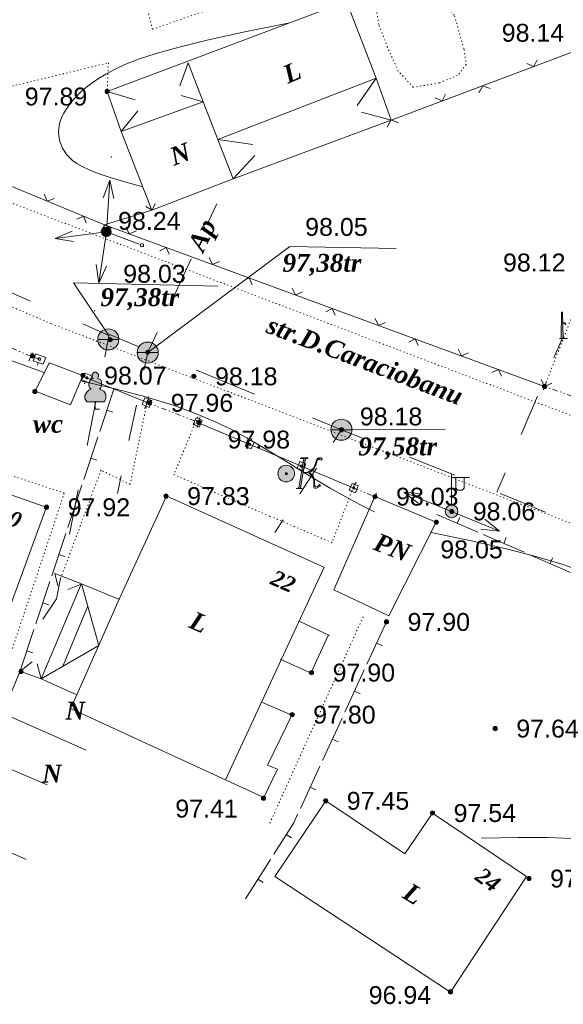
# Model space of a CAD drawing. Header units: millimetres. Extents: x 9396 to 25236, y 15106 to 31102.
# Tile 67 of 256: x 10696 to 10747, y 16196 to 16289. Entities that reach past the tile are written whole.
import ezdxf
from ezdxf.enums import TextEntityAlignment as Align

# ---------------------------------------------------------------- set-up
doc = ezdxf.new("R2010")
doc.units = ezdxf.units.MM
for name, pattern in [('DIVIDE', [1.25, 0.5, -0.25, 0, -0.25, 0, -0.25]), ('DOT', [0.25, 0, -0.25]), ('HIDDEN', [0.375, 0.25, -0.125])]:
    doc.linetypes.add(name, pattern=pattern)
for name, color, linetype, lineweight, true_color in [('1001010', 7, 'Continuous', 9, 0x000000), ('10010110', 7, 'Continuous', 20, 0xa25100), ('1060000', 7, 'Continuous', 9, 0x000000), ('1070000', 7, 'DOT', 9, 0x000000), ('2030003', 7, 'Continuous', 9, 0x000000), ('2030012', 7, 'Continuous', 9, 0x000000), ('21100200', 7, 'HIDDEN', 0, 0x800080), ('3000105', 7, 'DIVIDE', 9, 0x000000), ('3000130', 7, 'Continuous', 9, 0x000000), ('3000220', 7, 'Continuous', 9, 0x000000), ('3000260', 7, 'Continuous', 9, 0x000000), ('4000210', 7, 'Continuous', 9, 0x000000), ('5010210', 7, 'Continuous', 20, 0x008000), ('5010410', 7, 'Continuous', 9, 0x000000), ('5010420', 7, 'Continuous', 9, 0x000000), ('5010530', 7, 'Continuous', 9, 0x000000), ('6011210', 1, 'Continuous', 9, 0xff0000), ('9010110', 7, 'Continuous', 9, 0x000000)]:
    doc.layers.add(name, color=color, linetype=linetype, lineweight=lineweight, true_color=true_color)
doc.styles.add('10', font='timesbi.ttf', dxfattribs={"height": 0.001481})
doc.styles.add('12', font='timesbi.ttf', dxfattribs={"height": 0.001693})
doc.styles.add('2', font='timesbi.ttf', dxfattribs={"height": 0.001693})
doc.styles.add('3', font='timesbi.ttf', dxfattribs={"height": 0.001693})
doc.styles.add('9', font='timesbi.ttf', dxfattribs={"height": 0.001693})
doc.styles.add('F2', font='arial.ttf', dxfattribs={"height": 0.001693})

# ---------------------------------------------------------------- blocks, each defined once
blk = doc.blocks.new('SYMBOL21100200')
at = {"true_color": 0x800080}
h = blk.add_hatch(color=216, dxfattribs=at)
edge = h.paths.add_edge_path()
edge.add_arc((0, 0), 0.1, 0, 360)
at = {"color": 216, "linetype": 'Continuous', "lineweight": 0, "true_color": 0x800080}
blk.add_circle((0, 0), 0.1, dxfattribs=at)
blk = doc.blocks.new('SYMBOL4000210')
at = {"true_color": 0xffffff}
blk.add_hatch(color=7, dxfattribs=at).paths.add_polyline_path([(0.05, 1.75), (-0.05, 1.75), (-0.15, 1.65), (-0.15, 1.55), (-0.1, 1.45), (-0.15, 1.45), (-0.25, 1.35), (-0.3, 1.25), (-0.3, 1.1), (-0.25, 1), (-0.2, 0.95), (-0.3, 0.9), (-0.35, 0.85), (-0.4, 0.8), (-0.5, 0.65), (-0.5, 0.5), (-0.4, 0.35), (-0.3, 0.35), (-0.1, 0.35), (0, 0.35), (0.15, 0.35), (0.4, 0.35), (0.45, 0.4), (0.5, 0.5), (0.5, 0.7), (0.4, 0.85), (0.2, 0.95), (0.25, 1), (0.3, 1.1), (0.3, 1.3), (0.25, 1.4), (0.1, 1.45), (0.15, 1.55), (0.15, 1.65)])
at = {"color": 18, "linetype": 'Continuous', "lineweight": 0, "true_color": 0x000000, "flags": 128}
blk.add_lwpolyline([(0.05, 1.75), (-0.05, 1.75), (-0.15, 1.65), (-0.15, 1.55), (-0.1, 1.45), (-0.15, 1.45), (-0.25, 1.35), (-0.3, 1.25), (-0.3, 1.1), (-0.25, 1), (-0.2, 0.95), (-0.3, 0.9), (-0.35, 0.85), (-0.4, 0.8), (-0.5, 0.65), (-0.5, 0.5), (-0.4, 0.35), (-0.3, 0.35), (-0.1, 0.35), (0, 0.35), (0.15, 0.35), (0.4, 0.35), (0.45, 0.4), (0.5, 0.5), (0.5, 0.7), (0.4, 0.85), (0.2, 0.95), (0.25, 1), (0.3, 1.1), (0.3, 1.3), (0.25, 1.4), (0.1, 1.45), (0.15, 1.55), (0.15, 1.65), (0.05, 1.75)], close=True, dxfattribs=at)
blk.add_lwpolyline([(0, 0.35), (0, 0), (0.2, 0)], dxfattribs=at)
blk = doc.blocks.new('SYMBOL5010410')
at = {"true_color": 0xffffff}
for points in [[(0.6715, 0.711), (0.8295, 0.711), (0.5925, -0.6715), (0.474, -0.711), (0.7505, -0.711), (0.6715, -0.6715), (0.9085, 0.711), (1.027, 0.711), (1.027, 0.7505), (0.711, 0.7505)], [(1, 0.05), (1.15, 0.15), (1.3035, 0.2765), (1.3825, 0.474), (1.4615, 0.711), (1.5405, 0.7505), (1.659, 0.7505), (1.6985, 0.6715), (1.659, 0.632), (1.58, 0.6715), (1.5405, 0.711), (1.4615, 0.632), (1.422, 0.4345), (1.264, 0.158), (1.106, 0.0395), (1.264, -0.079), (1.343, -0.316), (1.343, -0.553), (1.3825, -0.632), (1.501, -0.5925), (1.58, -0.5135), (1.6195, -0.5925), (1.4615, -0.6715), (1.3825, -0.711), (1.3035, -0.6715), (1.3035, -0.553), (1.3035, -0.316), (1.2245, -0.1185), (1.106, 0)], [(-0.0395, -0.0395), (0.0395, -0.0395), (0.0395, 0.0395), (-0.0395, 0.0395)]]:
    blk.add_hatch(color=7, dxfattribs=at).paths.add_polyline_path(points)
h = blk.add_hatch(color=7, dxfattribs=at)
edge = h.paths.add_edge_path()
edge.add_arc((0, 0), 0.395, 0, 360)
at = {"color": 18, "linetype": 'Continuous', "lineweight": 0, "true_color": 0x000000, "flags": 128}
for points in [[(0.6715, 0.711), (0.8295, 0.711), (0.5925, -0.6715), (0.474, -0.711), (0.7505, -0.711), (0.6715, -0.6715), (0.9085, 0.711), (1.027, 0.711), (1.027, 0.7505), (0.711, 0.7505), (0.6715, 0.711)], [(1, 0.05), (1, 0.05), (1.15, 0.15), (1.3035, 0.2765), (1.3825, 0.474), (1.4615, 0.711), (1.5405, 0.7505), (1.659, 0.7505), (1.6985, 0.6715), (1.659, 0.632), (1.58, 0.6715), (1.5405, 0.711), (1.4615, 0.632), (1.422, 0.4345), (1.264, 0.158), (1.106, 0.0395), (1.264, -0.079), (1.343, -0.316), (1.343, -0.553), (1.3825, -0.632), (1.501, -0.5925), (1.58, -0.5135), (1.6195, -0.5925), (1.4615, -0.6715), (1.3825, -0.711), (1.3035, -0.6715), (1.3035, -0.553), (1.3035, -0.316), (1.2245, -0.1185), (1.106, 0), (1, 0.05)], [(-0.0395, -0.0395), (0.0395, -0.0395), (0.0395, 0.0395), (-0.0395, 0.0395)]]:
    blk.add_lwpolyline(points, close=True, dxfattribs=at)
blk.add_lwpolyline([(1, 0.05), (0.8, 0.05)], dxfattribs=at)
at = {"color": 3, "linetype": 'Continuous', "lineweight": 0, "true_color": 0x00ea00}
blk.add_circle((0, 0), 0.395, dxfattribs=at)
blk = doc.blocks.new('SYMBOL5010420')
at = {"true_color": 0xffffff}
h = blk.add_hatch(color=7, dxfattribs=at)
edge = h.paths.add_edge_path()
edge.add_arc((0, 0), 0.5, 0, 360)
at = {"color": 18, "linetype": 'Continuous', "lineweight": 9, "true_color": 0x000000, "flags": 128}
blk.add_lwpolyline([(-0.5, 0), (0.5, 0)], dxfattribs=at)
at = {"color": 18, "linetype": 'Continuous', "lineweight": 9, "true_color": 0x000000}
blk.add_circle((0, 0), 0.5, dxfattribs=at)
blk = doc.blocks.new('SYMBOL5010530')
at = {"true_color": 0x000000}
for points in [[(-0.05, 0), (-0.025, 1.25), (0.025, 1.25), (0.05, 0)], [(0.025, 0.75), (0.15, 0.75), (0.175, 0.675), (0.15, 0.675), (0.125, 0.725), (0.025, 0.725)]]:
    blk.add_hatch(color=18, dxfattribs=at).paths.add_polyline_path(points)
at = {"color": 18, "linetype": 'Continuous', "lineweight": 0, "true_color": 0x000000, "flags": 128}
for points in [[(-0.05, 0), (-0.025, 1.25), (0.025, 1.25), (0.05, 0), (-0.05, 0)], [(0.025, 0.75), (0.15, 0.75), (0.175, 0.675), (0.15, 0.675), (0.125, 0.725), (0.025, 0.725), (0.025, 0.75)]]:
    blk.add_lwpolyline(points, close=True, dxfattribs=at)
blk.add_lwpolyline([(-0.125, 0), (0.25, 0)], dxfattribs=at)
blk = doc.blocks.new('SYMBOL2030012')
at = {"true_color": 0xffffff}
h = blk.add_hatch(color=7, dxfattribs=at)
edge = h.paths.add_edge_path()
edge.add_arc((0, 0), 0.225, 0, 360)
at = {"true_color": 0x000000}
h = blk.add_hatch(color=18, dxfattribs=at)
edge = h.paths.add_edge_path()
edge.add_arc((0, 0), 0.05, 0, 360)
at = {"color": 18, "linetype": 'Continuous', "lineweight": 0, "true_color": 0x000000}
for radius in [0.225, 0.05]:
    blk.add_circle((0, 0), radius, dxfattribs=at)
blk = doc.blocks.new('SYMBOL2030003')
at = {"true_color": 0xffffff}
h = blk.add_hatch(color=7, dxfattribs=at)
edge = h.paths.add_edge_path()
edge.add_arc((0, 0), 0.3, 0, 360)
at = {"true_color": 0x000000}
h = blk.add_hatch(color=18, dxfattribs=at)
edge = h.paths.add_edge_path()
edge.add_arc((0, 0), 0.1, 0, 360)
at = {"color": 18, "linetype": 'Continuous', "lineweight": 0, "true_color": 0x000000, "flags": 128}
for points in [[(0, 0.3), (0, 1.75)], [(0, 1.6), (0.85, 1.6)], [(0.2, 1.6), (0.2, 1.1), (0.3, 1), (0.5, 1), (0.6, 1.1), (0.6, 1.6)]]:
    blk.add_lwpolyline(points, dxfattribs=at)
at = {"color": 18, "linetype": 'Continuous', "lineweight": 0, "true_color": 0x000000}
for radius in [0.3, 0.1]:
    blk.add_circle((0, 0), radius, dxfattribs=at)

msp = doc.modelspace()

# ---------------------------------------------------------------- linework, layer by layer
at = {"layer": '1001010', "color": 253}
for p, q in [((10726.925, 16291.102), (10704.258, 16282.568)), ((10711.942, 16285.299), (10711.135, 16283.112)), ((10729.742, 16283.826), (10727.936, 16281.24)), ((10729.742, 16283.826), (10731.154, 16279.872)), ((10704.258, 16282.568), (10706.902, 16281.789)), ((10713.369, 16281.585), (10711.267, 16282.186)), ((10705.598, 16278.799), (10707.166, 16280.731)), ((10713.369, 16281.585), (10714.759, 16278.023)), ((10731.154, 16279.872), (10728.346, 16280.625)), ((10705.598, 16278.799), (10708.486, 16271.338)), ((10714.759, 16278.023), (10716.203, 16274.296)), ((10714.759, 16278.023), (10718.053, 16277.554)), ((10716.203, 16274.296), (10718.258, 16276.53)), ((10709.88, 16244.261), (10705.414, 16234.494)), ((10724.775, 16237.518), (10709.856, 16244.279)), ((10729.629, 16244.203), (10735.438, 16241.789)), ((10701.827, 16235.933), (10699.29, 16236.921)), ((10699.29, 16236.921), (10699.602, 16235.765)), ((10724.807, 16237.519), (10715.48, 16217.383)), ((10701.801, 16235.911), (10700.535, 16235.409)), ((10705.415, 16234.467), (10701.827, 16235.933)), ((10700.091, 16228.205), (10702.403, 16233.764)), ((10725.324, 16231.054), (10722.434, 16232.396)), ((10725.191, 16231.054), (10723.597, 16227.536)), ((10696.015, 16227.662), (10697.156, 16228.561)), ((10723.597, 16227.47), (10720.644, 16228.82)), ((10698.001, 16226.96), (10697.645, 16228.383)), ((10721.815, 16223.486), (10718.988, 16224.709)), ((10693.631, 16219.033), (10698.579, 16216.91)), ((10690.908, 16212.33), (10696.578, 16209.839)), ((10720.158, 16208.234), (10736.775, 16197.278))]:
    msp.add_line(p, q, dxfattribs=at)
for points in [[(10726.925, 16291.102, 0), (10729.742, 16283.826, 0), (10714.759, 16278.023, 0)], [(10711.942, 16285.299, 0), (10713.369, 16281.585, 0), (10705.598, 16278.799, 0), (10704.258, 16282.568, 0)], [(10708.486, 16271.338, 0), (10716.203, 16274.296, 0), (10731.154, 16279.872, 0)], [(10697.426, 16254.209, 0), (10698.756, 16256.893, 0), (10701.972, 16255.668, 0)], [(10701.972, 16255.668, 0), (10700.78, 16252.9, 0), (10697.426, 16254.209, 0)], [(10698.567, 16243.188, 0), (10684.976, 16247.904, 0), (10682.043, 16239.644, 0), (10682.043, 16239.644, 0)], [(10735.438, 16241.789, 0), (10730.946, 16232.9, 0), (10725.747, 16235.37, 0), (10729.629, 16244.203, 0)], [(10698.477, 16243.143, 0), (10693.955, 16230.903, 0), (10688.164, 16232.867, 0), (10684.087, 16234.143, 0), (10685.505, 16238.393, 0), (10681.953, 16239.598, 0)], [(10701.801, 16235.911, 0), (10698.001, 16226.96, 0), (10696.088, 16227.645, 0)], [(10701.827, 16235.933, 0), (10703.471, 16230.117, 0), (10698.001, 16226.96, 0)], [(10705.414, 16234.494, 0), (10701.38, 16225.448, 0), (10698.001, 16226.96, 0)], [(10696.015, 16227.662, 0), (10694.362, 16223.703, 0), (10702.27, 16220.201, 0)], [(10721.815, 16223.618, 0), (10719.443, 16218.781, 0), (10720.383, 16218.403, 0), (10719.092, 16215.712, 0), (10700.795, 16224.147, 0), (10701.38, 16225.448, 0)], [(10736.775, 16197.278, 0), (10743.979, 16208.234, 0), (10735.088, 16214.224, 0), (10732.459, 16210.363, 0), (10724.985, 16215.388, 0), (10720.158, 16208.234, 0)]]:
    msp.add_polyline3d(points, dxfattribs=at)
at = {"layer": '10010110'}
for points in [[(10721.552, 16289.079, 65.648), (10717.31, 16288.223, 46.042), (10713.856, 16287.462, 35.396), (10711.092, 16286.784, 32.12), (10708.917, 16286.177, 34.619), (10707.233, 16285.63, 41.302), (10705.941, 16285.131, 50.575), (10704.942, 16284.667, 60.846), (10704.137, 16284.226, 70.523), (10703.441, 16283.8, 78.292), (10702.833, 16283.387, 83.961), (10702.303, 16282.985, 87.617), (10701.845, 16282.596, 89.346), (10701.45, 16282.219, 89.236), (10701.11, 16281.856, 87.374), (10700.818, 16281.505, 83.846), (10700.566, 16281.168, 78.74), (10700.347, 16280.843, 72.191), (10700.16, 16280.53, 64.521), (10700.003, 16280.225, 56.103), (10699.876, 16279.927, 47.307), (10699.779, 16279.632, 38.505), (10699.71, 16279.339, 30.068), (10699.669, 16279.046, 22.367), (10699.656, 16278.75, 15.774), (10699.669, 16278.448, 10.575), (10699.712, 16278.144, 6.712), (10699.785, 16277.837, 4.043), (10699.89, 16277.53, 2.427), (10700.031, 16277.224, 1.721), (10700.208, 16276.921, 1.783), (10700.424, 16276.623, 2.471), (10700.68, 16276.331, 3.643), (10700.985, 16276.046, 5.129), (10701.373, 16275.759, 6.659), (10701.882, 16275.464, 7.933), (10702.552, 16275.15, 8.651), (10703.423, 16274.81, 8.516), (10704.534, 16274.434, 7.228), (10705.924, 16274.014, 4.489), (10707.633, 16273.541, 0)], [(10698.289, 16255.95, 0), (10693.452, 16257.699, 22.732)], [(10729.592, 16242.76, 0), (10728.135, 16243.489, 0.053), (10726.733, 16244.242, 0.425), (10725.375, 16245.015, 1.436), (10724.049, 16245.802, 3.403), (10722.743, 16246.599, 6.647), (10721.447, 16247.4, 11.486), (10720.147, 16248.199, 18.24), (10718.833, 16248.993, 27.227), (10717.484, 16249.777, 38.341), (10716.043, 16250.552, 49.774), (10714.443, 16251.322, 59.293), (10712.619, 16252.087, 64.664), (10710.504, 16252.852, 63.654), (10708.033, 16253.619, 54.029), (10705.139, 16254.389, 33.555), (10701.756, 16255.166, 0)], [(10775.082, 16224.58, 10.6), (10771.792, 16225.833, 11.024), (10768.752, 16227.134, 18.752), (10765.945, 16228.46, 31.543), (10763.353, 16229.783, 47.157), (10760.96, 16231.078, 63.353), (10758.749, 16232.32, 77.892), (10756.703, 16233.483, 88.531), (10754.803, 16234.542, 93.032), (10753.019, 16235.479, 89.858), (10751.255, 16236.314, 80.293), (10749.401, 16237.077, 66.324), (10747.347, 16237.795, 49.939), (10744.984, 16238.498, 33.126), (10742.202, 16239.215, 17.873), (10738.89, 16239.972, 6.169), (10734.938, 16240.801, 0)], [(10765.912, 16207.872, 0), (10760.652, 16209.269, 0), (10756.574, 16210.316, 0), (10753.37, 16211.058, 0), (10750.733, 16211.544, 0), (10748.356, 16211.818, 0), (10745.933, 16211.928, 0), (10743.156, 16211.92, 0), (10739.719, 16211.841, 0)]]:
    msp.add_polyline3d(points, dxfattribs=at)
at = {"layer": '1060000', "color": 253}
msp.add_line((10726.451, 16250.541), (10736.279, 16250.592), dxfattribs=at)
for points in [[(10708.1, 16257.849, 190.686), (10721.563, 16267.881, 0), (10731.635, 16267.71, 0)], [(10704.426, 16259.478, 0), (10701.078, 16264.467, 0), (10714.735, 16264.125, 0)]]:
    msp.add_polyline3d(points, dxfattribs=at)
at = {"layer": '1070000', "color": 253}
for p, q in [((10634.472, 16288.139), (10698.926, 16260.603)), ((10686.843, 16275.185), (10753.501, 16249.879)), ((10811.468, 16217.361), (10698.926, 16260.603)), ((10706.433, 16245.359), (10708.169, 16253.731)), ((10700.194, 16244.536), (10694.903, 16228.662)), ((10728.513, 16232.823), (10719.605, 16213.144))]:
    msp.add_line(p, q, dxfattribs=at)
for points in [[(10708.558, 16288.467, 0), (10706.911, 16294.966, 0), (10731.905, 16304.278, 0)], [(10708.558, 16288.467, 0), (10726.409, 16294.714, 0), (10728.445, 16298.615, 0), (10731.498, 16299.294, 0), (10732.685, 16297.428, 0)], [(10734.652, 16292.567, 0), (10735.824, 16291.991, 0), (10737.154, 16289.738, 0), (10738.076, 16286.564, 0), (10738.28, 16285.131, 0), (10737.461, 16284.107, 0), (10735.72, 16283.39, 0), (10733.262, 16282.98, 0), (10731.828, 16284.516, 0), (10730.805, 16286.769, 0), (10729.986, 16288.919, 0), (10729.781, 16290.25, 0), (10730.472, 16291.187, 0)], [(10686.586, 16277.154, 0), (10689.161, 16281.603, 0), (10704.385, 16285.293, 0), (10704.258, 16282.568, 0)], [(10753.76, 16251.768, 0), (10755.475, 16255.938, 0), (10776.55, 16248.549, 0), (10783.458, 16269.017, 0), (10755.304, 16279.241, 0), (10745.704, 16254.645, 0)], [(10712.851, 16251.776, 0), (10710.575, 16246.294, 0), (10719.636, 16242.355, 0)], [(10700.194, 16244.536, 0), (10684.319, 16249.828, 0), (10680.615, 16238.98, 0), (10682.732, 16238.187, 0), (10680.965, 16232.82, 0), (10694.977, 16228.45, 0)], [(10706.433, 16245.359, 0), (10703.678, 16246.708, 0), (10699.826, 16236.384, 0)], [(10727.559, 16245.045, 0), (10725.565, 16239.838, 0), (10719.659, 16242.378, 0)]]:
    msp.add_polyline3d(points, dxfattribs=at)
at = {"layer": '3000105', "color": 253}
for p, q in [((10697.022, 16257.509), (10687.568, 16261.413)), ((10696.831, 16257.047), (10697.251, 16258.063)), ((10745.872, 16255.116), (10745.502, 16254.08)), ((10753.76, 16251.768), (10745.704, 16254.645)), ((10708.218, 16253.574), (10707.826, 16252.546)), ((10708.04, 16253.107), (10712.951, 16251.23)), ((10712.772, 16250.763), (10713.165, 16251.79)), ((10727.747, 16245.508), (10727.333, 16244.489)), ((10727.559, 16245.045), (10729.629, 16244.203)), ((10729.441, 16243.74), (10729.855, 16244.758))]:
    msp.add_line(p, q, dxfattribs=at)
at = {"layer": '3000130', "color": 253}
for p, q in [((10697.85, 16257.226), (10697.022, 16257.509)), ((10697.651, 16256.657), (10697.741, 16256.897)), ((10702.111, 16254.897), (10702.201, 16255.127)), ((10708.04, 16253.107), (10702.316, 16255.459)), ((10707.811, 16252.547), (10707.911, 16252.787)), ((10712.83, 16251.225, 23.541), (10727.559, 16245.045, 23.541)), ((10713.061, 16251.777, 23.541), (10712.961, 16251.547, 23.541)), ((10717.981, 16249.717, 23.541), (10717.881, 16249.487, 23.541)), ((10722.901, 16247.647, 23.541), (10722.801, 16247.417, 23.541)), ((10727.851, 16245.567, 23.541), (10727.761, 16245.337, 23.541))]:
    msp.add_line(p, q, dxfattribs=at)
for points in [[(10698.441, 16257.397, 0), (10697.491, 16257.717, 0), (10697.261, 16257.057, 0), (10698.211, 16256.737, 0), (10698.441, 16257.397, 0)], [(10697.851, 16257.107, 0), (10697.911, 16257.117, 0), (10697.961, 16257.167, 0), (10697.971, 16257.227, 0), (10697.961, 16257.287, 0), (10697.911, 16257.337, 0), (10697.851, 16257.347, 0), (10697.791, 16257.337, 0), (10697.741, 16257.287, 0), (10697.721, 16257.227, 0), (10697.741, 16257.167, 0), (10697.791, 16257.117, 0), (10697.851, 16257.107, 0)], [(10702.801, 16255.637, 0), (10702.141, 16255.907, 0), (10701.871, 16255.267, 0), (10702.541, 16254.987, 0), (10702.801, 16255.637, 0)], [(10702.341, 16255.347, 0), (10702.391, 16255.367, 0), (10702.421, 16255.397, 0), (10702.441, 16255.447, 0), (10702.421, 16255.497, 0), (10702.391, 16255.537, 0), (10702.341, 16255.547, 0), (10702.291, 16255.537, 0), (10702.251, 16255.497, 0), (10702.241, 16255.447, 0), (10702.251, 16255.397, 0), (10702.291, 16255.367, 0), (10702.341, 16255.347, 0)], [(10708.501, 16253.297, 0), (10707.841, 16253.567, 0), (10707.571, 16252.917, 0), (10708.241, 16252.647, 0), (10708.501, 16253.297, 0)], [(10708.041, 16253.007, 0), (10708.091, 16253.017, 0), (10708.131, 16253.057, 0), (10708.141, 16253.107, 0), (10708.131, 16253.157, 0), (10708.091, 16253.197, 0), (10708.041, 16253.207, 0), (10707.991, 16253.197, 0), (10707.951, 16253.157, 0), (10707.941, 16253.107, 0), (10707.951, 16253.057, 0), (10707.991, 16253.017, 0), (10708.041, 16253.007, 0)], [(10712.411, 16251.027, 23.541), (10712.981, 16250.787, 23.541), (10713.251, 16251.427, 23.541), (10712.681, 16251.667, 23.541), (10712.411, 16251.027, 23.541)], [(10712.831, 16251.127, 23.541), (10712.881, 16251.147, 23.541), (10712.911, 16251.177, 23.541), (10712.921, 16251.227, 23.541), (10712.911, 16251.277, 23.541), (10712.881, 16251.307, 23.541), (10712.831, 16251.317, 23.541), (10712.781, 16251.307, 23.541), (10712.751, 16251.277, 23.541), (10712.731, 16251.227, 23.541), (10712.751, 16251.177, 23.541), (10712.781, 16251.147, 23.541), (10712.831, 16251.127, 23.541)], [(10717.331, 16248.957, 23.541), (10717.901, 16248.717, 23.541), (10718.171, 16249.367, 23.541), (10717.601, 16249.607, 23.541), (10717.331, 16248.957, 23.541)], [(10717.751, 16249.067, 23.541), (10717.801, 16249.077, 23.541), (10717.831, 16249.117, 23.541), (10717.841, 16249.157, 23.541), (10717.831, 16249.207, 23.541), (10717.801, 16249.247, 23.541), (10717.751, 16249.257, 23.541), (10717.701, 16249.247, 23.541), (10717.671, 16249.207, 23.541), (10717.651, 16249.157, 23.541), (10717.671, 16249.117, 23.541), (10717.701, 16249.077, 23.541), (10717.751, 16249.067, 23.541)], [(10722.251, 16246.897, 23.541), (10722.821, 16246.657, 23.541), (10723.091, 16247.297, 23.541), (10722.521, 16247.537, 23.541), (10722.251, 16246.897, 23.541)], [(10722.671, 16247.007, 23.541), (10722.721, 16247.017, 23.541), (10722.751, 16247.047, 23.541), (10722.761, 16247.097, 23.541), (10722.751, 16247.147, 23.541), (10722.721, 16247.177, 23.541), (10722.671, 16247.187, 23.541), (10722.621, 16247.177, 23.541), (10722.591, 16247.147, 23.541), (10722.571, 16247.097, 23.541), (10722.591, 16247.047, 23.541), (10722.621, 16247.017, 23.541), (10722.671, 16247.007, 23.541)], [(10727.201, 16244.817, 23.541), (10727.771, 16244.577, 23.541), (10728.041, 16245.217, 23.541), (10727.471, 16245.457, 23.541), (10727.201, 16244.817, 23.541)], [(10727.621, 16244.927, 23.541), (10727.671, 16244.937, 23.541), (10727.701, 16244.967, 23.541), (10727.721, 16245.017, 23.541), (10727.701, 16245.067, 23.541), (10727.671, 16245.097, 23.541), (10727.621, 16245.117, 23.541), (10727.571, 16245.097, 23.541), (10727.541, 16245.067, 23.541), (10727.531, 16245.017, 23.541), (10727.541, 16244.967, 23.541), (10727.571, 16244.937, 23.541), (10727.621, 16244.927, 23.541)]]:
    msp.add_polyline3d(points, close=True, dxfattribs=at)
at = {"layer": '3000220', "color": 253}
for p, q in [((10704.901, 16254.397), (10703.561, 16250.387)), ((10704.231, 16252.397), (10704.801, 16252.207)), ((10703.381, 16249.837), (10702.051, 16245.827)), ((10702.721, 16247.837), (10703.281, 16247.647)), ((10701.871, 16245.277), (10700.531, 16241.267)), ((10701.201, 16243.277), (10701.771, 16243.087)), ((10735.501, 16242.517), (10739.371, 16240.837)), ((10737.431, 16241.677), (10737.671, 16242.227)), ((10700.351, 16240.727), (10699.021, 16236.707)), ((10739.891, 16240.607), (10743.761, 16238.937)), ((10741.831, 16239.767), (10742.071, 16240.327)), ((10699.691, 16238.717), (10700.261, 16238.527)), ((10744.291, 16238.707), (10748.151, 16237.027)), ((10746.221, 16237.867), (10746.461, 16238.417)), ((10698.841, 16236.167), (10697.511, 16232.147)), ((10698.171, 16234.157), (10698.741, 16233.967)), ((10730.721, 16232.337), (10728.871, 16228.327)), ((10697.321, 16231.607), (10695.991, 16227.597)), ((10696.661, 16229.597), (10697.231, 16229.407)), ((10729.791, 16230.337), (10730.341, 16230.087)), ((10728.611, 16227.787), (10726.761, 16223.777)), ((10727.691, 16225.777), (10728.231, 16225.527)), ((10726.511, 16223.227), (10724.661, 16219.227)), ((10725.581, 16221.227), (10726.131, 16220.977)), ((10724.411, 16218.677), (10722.561, 16214.667)), ((10723.481, 16216.677), (10724.031, 16216.427)), ((10721.221, 16212.207), (10721.731, 16211.887)), ((10719.721, 16209.837), (10717.361, 16206.107)), ((10718.541, 16207.967), (10719.051, 16207.647))]:
    msp.add_line(p, q, dxfattribs=at)
msp.add_polyline3d([(10722.301, 16214.127, 0), (10721.931, 16213.317, 0), (10720.041, 16210.337, 0)], dxfattribs=at)
at = {"layer": '3000260', "color": 253}
msp.add_line((10704.023, 16269.942), (10708.486, 16271.338), dxfattribs=at)
for points in [[(10731.154, 16279.872, 0), (10748.958, 16286.547, 0), (10752.413, 16287.178, 0), (10753.509, 16286.893, 0)], [(10744.001, 16285.227, 0), (10744.681, 16284.947, 0), (10744.981, 16285.587, 0)], [(10739.471, 16282.457, 0), (10739.851, 16283.127, 0), (10740.551, 16282.867, 0)], [(10735.321, 16281.967, 0), (10735.991, 16281.687, 0), (10736.301, 16282.337, 0)], [(10730.791, 16279.197, 0), (10731.161, 16279.877, 0), (10731.871, 16279.607, 0)], [(10745.704, 16254.645, 0), (10704.023, 16269.942, 0), (10686.586, 16277.154, 0)], [(10699.261, 16272.447, 0), (10698.581, 16272.197, 0), (10698.301, 16272.847, 0)], [(10707.911, 16271.677, 0), (10708.521, 16271.347, 0), (10708.821, 16271.967, 0)], [(10702.271, 16270.127, 0), (10702.011, 16270.767, 0), (10701.401, 16270.487, 0)], [(10703.671, 16269.307, 0), (10704.031, 16269.947, 0), (10704.681, 16269.627, 0)], [(10707.031, 16269.367, 0), (10706.361, 16269.087, 0), (10706.051, 16269.727, 0)], [(10710.131, 16267.167, 0), (10709.851, 16267.807, 0), (10709.241, 16267.497, 0)], [(10714.901, 16266.487, 0), (10714.231, 16266.197, 0), (10713.921, 16266.847, 0)], [(10718.001, 16264.277, 0), (10717.721, 16264.917, 0), (10717.111, 16264.607, 0)], [(10722.771, 16263.597, 0), (10722.091, 16263.307, 0), (10721.781, 16263.957, 0)], [(10725.861, 16261.397, 0), (10725.581, 16262.027, 0), (10724.981, 16261.717, 0)], [(10730.631, 16260.707, 0), (10729.961, 16260.427, 0), (10729.651, 16261.067, 0)], [(10733.731, 16258.507, 0), (10733.451, 16259.147, 0), (10732.851, 16258.827, 0)], [(10738.501, 16257.817, 0), (10737.831, 16257.537, 0), (10737.521, 16258.187, 0)], [(10741.601, 16255.617, 0), (10741.321, 16256.257, 0), (10740.711, 16255.947, 0)], [(10746.371, 16254.937, 0), (10745.691, 16254.647, 0), (10745.381, 16255.297, 0)]]:
    msp.add_polyline3d(points, dxfattribs=at)
at = {"layer": '5010210'}
for p, q in [((10714.651, 16271.937, 27.103), (10713.841, 16270.197, 27.103)), ((10710.611, 16263.237, 27.103), (10712.231, 16266.717, 27.103)), ((10692.051, 16264.897), (10697.001, 16262.727)), ((10704.431, 16259.477), (10701.951, 16260.567)), ((10704.041, 16257.447), (10704.461, 16259.547)), ((10707.211, 16258.417), (10704.471, 16259.547)), ((10709.001, 16259.757, 27.103), (10708.191, 16258.017, 27.103)), ((10747.351, 16259.167), (10746.581, 16257.357)), ((10707.741, 16256.197, 27.103), (10708.101, 16257.867, 27.103)), ((10712.711, 16256.167), (10718.211, 16253.917)), ((10743.491, 16250.087), (10745.041, 16253.717)), ((10703.201, 16253.247), (10702.361, 16249.047)), ((10707.031, 16252.857, 27.103), (10706.311, 16249.517, 27.103)), ((10726.451, 16250.537), (10723.701, 16251.667)), ((10725.661, 16249.327), (10726.451, 16250.537)), ((10728.601, 16249.677), (10726.451, 16250.537)), ((10732.891, 16247.957), (10737.181, 16246.237)), ((10724.081, 16246.887), (10722.511, 16244.457)), ((10741.951, 16246.457), (10741.181, 16244.637)), ((10705.241, 16244.507, 27.103), (10705.601, 16246.177, 27.103)), ((10701.101, 16242.747), (10701.521, 16244.847)), ((10743.621, 16243.637), (10741.481, 16244.517)), ((10745.751, 16242.747), (10743.621, 16243.637)), ((10700.681, 16240.647), (10701.101, 16242.747)), ((10720.141, 16240.797), (10720.931, 16242.017))]:
    msp.add_line(p, q, dxfattribs=at)
msp.add_polyline3d([(10699.841, 16236.447, 0), (10699.451, 16234.527, 0), (10698.161, 16232.587, 0)], dxfattribs=at)
at = {"layer": '6011210'}
for p, q in [((10704.184, 16269.277), (10704.507, 16274.166)), ((10704.184, 16269.277), (10699.325, 16268.644)), ((10704.184, 16269.277), (10703.458, 16264.431)), ((10736.893, 16242.804), (10732.35, 16244.639)), ((10736.893, 16242.804), (10741.429, 16240.949))]:
    msp.add_line(p, q, dxfattribs=at)
for points in [[(10703.896, 16272.503, 0), (10704.507, 16274.166, 0), (10704.507, 16274.166, 0), (10704.894, 16272.437, 0)], [(10701.075, 16268.368, 0), (10699.325, 16268.644, 0), (10699.325, 16268.644, 0), (10700.946, 16269.359, 0)], [(10704.204, 16266.038, 0), (10703.458, 16264.431, 0), (10703.458, 16264.431, 0), (10703.215, 16266.186, 0)], [(10733.739, 16243.539, 0), (10732.35, 16244.639, 0), (10732.35, 16244.639, 0), (10734.113, 16244.466, 0)], [(10740.044, 16242.056, 0), (10741.429, 16240.949, 0), (10741.429, 16240.949, 0), (10739.666, 16241.13, 0)]]:
    msp.add_polyline3d(points, dxfattribs=at)
for p in [(10704.653, 16276.365), (10703.065, 16261.813)]:
    msp.add_point(p, dxfattribs=at)
at = {"layer": '9010110', "color": 253}
msp.add_line((10704.184, 16269.277), (10707.279, 16268.132), dxfattribs=at)
msp.add_polyline3d([(10707.71, 16268.028, 0), (10707.69, 16268.103, 0), (10707.635, 16268.158, 0), (10707.56, 16268.178, 0), (10707.485, 16268.158, 0), (10707.431, 16268.103, 0), (10707.41, 16268.028, 0), (10707.431, 16267.953, 0), (10707.485, 16267.899, 0), (10707.56, 16267.878, 0), (10707.635, 16267.899, 0), (10707.69, 16267.953, 0), (10707.71, 16268.028, 0)], close=True, dxfattribs=at)

# ---------------------------------------------------------------- block references
at = {"layer": '2030003', "color": 253, "xscale": 2, "yscale": 2, "zscale": 2}
msp.add_blockref('SYMBOL2030003', (10736.893, 16242.804, 4.853), dxfattribs=at)
at = {"layer": '2030012', "color": 253, "xscale": 2, "yscale": 2, "zscale": 2}
msp.add_blockref('SYMBOL2030012', (10704.184, 16269.277), dxfattribs=at)
at = {"layer": '21100200', "xscale": 2, "yscale": 2, "zscale": 2}
for p in [(10704.258, 16282.577, 195.78), (10704.178, 16269.277, 196.48), (10704.542, 16259.076, 196.064), (10697.178, 16257.535, 196.111), (10708.1, 16257.87, 196.093), (10701.972, 16255.668, 196.144), (10712.478, 16255.597, 196.36), (10745.698, 16254.637, 196.18), (10697.418, 16254.157, 195.6), (10708.285, 16253.09, 195.927), (10712.951, 16251.23, 195.955), (10726.458, 16250.537, 196.36), (10709.838, 16244.257, 195.66), (10729.629, 16244.203, 196.058), (10698.518, 16243.197, 195.84), (10736.893, 16242.804, 196.119), (10735.438, 16241.789, 196.102), (10730.718, 16232.337, 195.8), (10696.098, 16227.637, 195.32), (10723.618, 16227.537, 195.8), (10721.778, 16223.557, 195.6), (10741.018, 16222.237, 195.28), (10719.078, 16215.637, 194.82), (10724.958, 16215.397, 194.9), (10735.078, 16214.237, 195.08), (10744.22, 16208.032, 194.46), (10736.778, 16197.297, 193.88)]:
    msp.add_blockref('SYMBOL21100200', p, dxfattribs=at)
at = {"layer": '4000210', "color": 253, "xscale": 2, "yscale": 2, "zscale": 2}
msp.add_blockref('SYMBOL4000210', (10703.133, 16252.487), dxfattribs=at)
at = {"layer": '5010410', "color": 253, "xscale": 2, "yscale": 2, "zscale": 2}
msp.add_blockref('SYMBOL5010410', (10721.223, 16246.388), dxfattribs=at)
at = {"layer": '5010420', "color": 253, "xscale": 2, "yscale": 2, "zscale": 2}
for p in [(10704.37, 16259.096), (10708.1, 16257.849, 196.08), (10726.451, 16250.541)]:
    msp.add_blockref('SYMBOL5010420', p, dxfattribs=at)
at = {"layer": '5010530', "color": 253, "xscale": 2, "yscale": 2, "zscale": 2}
msp.add_blockref('SYMBOL5010530', (10747.355, 16259.169), dxfattribs=at)

# ---------------------------------------------------------------- texts
at = {"layer": '1001010', "color": 253, "style": '9'}
for s, rotation, p in [('L', 22.9, (10721.051, 16284.083, 52.36)), ('N', 20.6, (10710.302, 16276.328)), ('PN', 338.9, (10729.672, 16240.011)), ('L', 336.3, (10712.235, 16232.619)), ('L', 328.3, (10732.569, 16206.993))]:
    msp.add_text(s, height=1.693, rotation=rotation, dxfattribs=at).set_placement(p, align=Align.MIDDLE_LEFT)
for s, p in [('wc', (10697.239, 16251.104)), ('N', (10700.316, 16223.931)), ('N', (10698.105, 16217.971))]:
    msp.add_text(s, height=1.693, dxfattribs=at).set_placement(p, align=Align.MIDDLE_LEFT)
at = {"layer": '1001010', "color": 1, "true_color": 0xff0000, "style": '10'}
for s, rotation, p in [('20', 336.2, (10693.975, 16242.743)), ('22', 336.1, (10719.915, 16236.639)), ('24', 323.9, (10739.429, 16208.593))]:
    msp.add_text(s, height=1.4813, rotation=rotation, dxfattribs=at).set_placement(p, align=Align.MIDDLE_LEFT)
at = {"layer": '1070000', "color": 253, "style": '2'}
msp.add_text('str.D.Caraciobanu', height=1.69297, rotation=339.3, dxfattribs=at).set_placement((10719.512, 16260.572), align=Align.MIDDLE_LEFT)
at = {"layer": '21100200', "color": 253, "style": 'F2'}
for s, p in [('98.14', (10741.638, 16288.137)), ('97.89', (10696.458, 16282.097)), ('98.24', (10705.298, 16270.317, 196.48)), ('98.05', (10723.02, 16269.75, -0.007)), ('98.12', (10741.758, 16266.377, 196.24)), ('98.03', (10705.782, 16265.316, 5.504)), ('98.07', (10703.972, 16255.668, 196.144)), ('98.18', (10714.478, 16255.597, 196.36)), ('97.96', (10710.285, 16253.09, 195.927)), ('98.18', (10728.198, 16251.797, 196.36)), ('97.98', (10715.671, 16249.61, -0.005)), ('97.83', (10711.838, 16244.257, 195.66)), ('98.03', (10731.629, 16244.203, 196.058)), ('97.92', (10700.518, 16243.197, 195.84)), ('98.06', (10738.893, 16242.804, 196.119)), ('98.05', (10735.818, 16239.209, 86.622)), ('97.90', (10732.718, 16232.337, 195.8)), ('97.90', (10725.618, 16227.537, 195.8)), ('97.80', (10723.778, 16223.557, 195.6)), ('97.64', (10743.018, 16222.237, 195.28)), ('97.41', (10710.718, 16214.657, 194.82)), ('97.45', (10726.958, 16215.397, 194.9)), ('97.54', (10737.078, 16214.237, 195.08)), ('97.23', (10746.22, 16208.032, 194.46)), ('96.94', (10729.038, 16196.997, 193.88))]:
    msp.add_text(s, height=1.693, dxfattribs=at).set_placement(p, align=Align.MIDDLE_LEFT)
at = {"layer": '5010210', "color": 253, "style": '3'}
msp.add_text('Ap', height=1.693, rotation=64.6, dxfattribs=at).set_placement((10712.601, 16267.637, 0.623), align=Align.MIDDLE_LEFT)
at = {"layer": '5010420', "color": 253, "style": '12'}
for s, p in [('97,38tr', (10720.88, 16266.349, 0)), ('97,38tr', (10703.63, 16263.096, 16.58)), ('97,58tr', (10728.051, 16248.961, 39.52))]:
    msp.add_text(s, height=1.693, dxfattribs=at).set_placement(p, align=Align.MIDDLE_LEFT)

doc.saveas('drawing.dxf')
